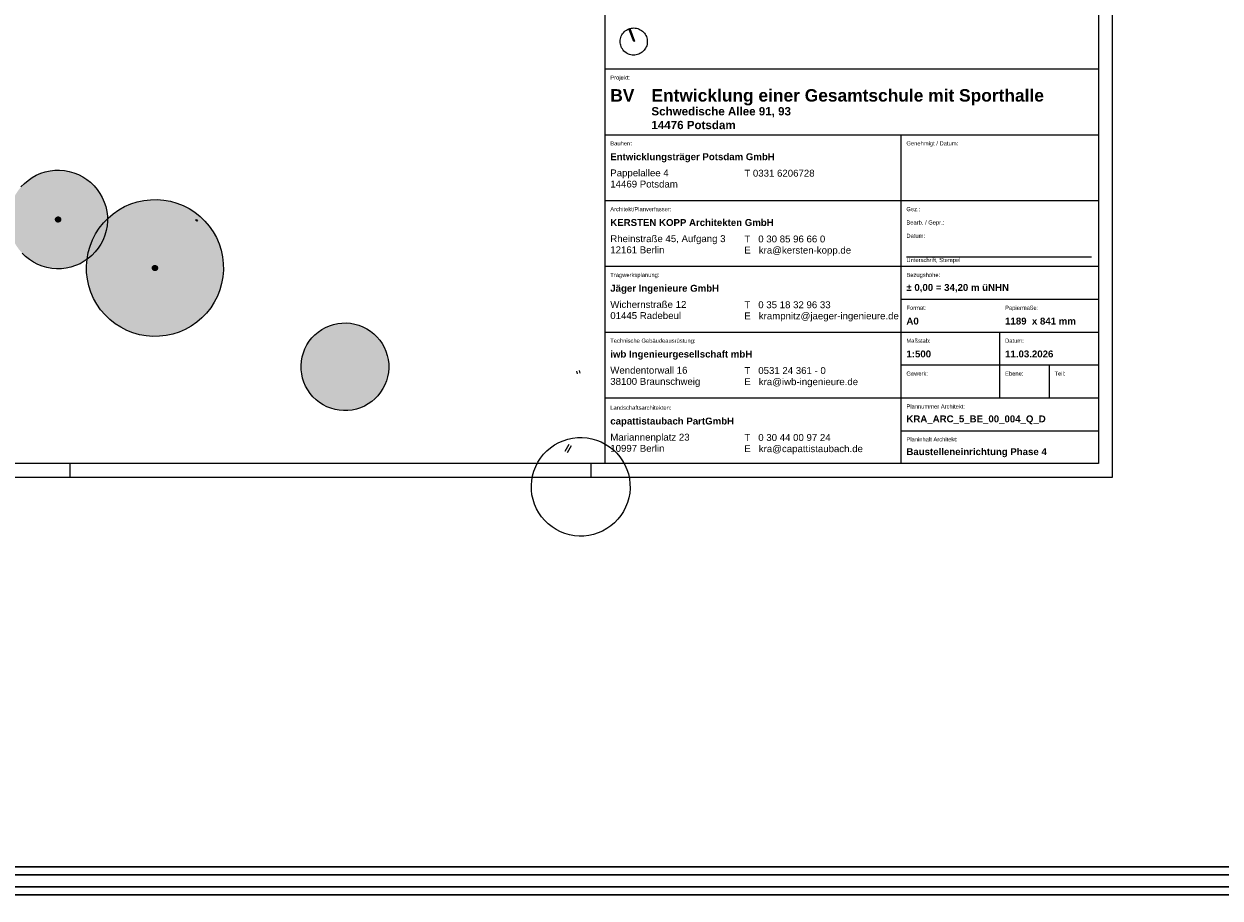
# Model space of a CAD drawing. Header units: metres. Extents: x -5203299 to 2078834, y 245743 to 5816291.
# Tile 213 of 256: x 366655 to 366873, y 5813836 to 5813995. Entities that reach past the tile are written whole.
import ezdxf

# ---------------------------------------------------------------- set-up
doc = ezdxf.new("R2010")
doc.units = ezdxf.units.M
doc.header["$LTSCALE"] = 0.5
doc.linetypes.add('ISO-02 Strichlinie', pattern=[3.81, 3.048, -0.762])
doc.linetypes.add('Linienart-40', pattern=[1.399915, 0.599963, -0.799951])
for name, color, linetype, lineweight, true_color in [('30 -34 Innenwände- 4 Türen_Fenster', 7, 'Continuous', 15, 0x9955ff), ('99.04_Gleisplanung VP 02_23-EB-1236L-A-FAHRKANTE', 150, 'Continuous', 35, 0x007fff), ('99.04_Gleisplanung VP 02_23-EB-1236R-A-FAHRKANTE', 150, 'Continuous', 35, 0x007fff)]:
    doc.layers.add(name, color=color, linetype=linetype, lineweight=lineweight, true_color=true_color)
for name, color, linetype, lineweight in [('70 -74 Zeichnungsblatt- 4 Plankopf Linie', 7, 'Continuous', 13), ('70 -74 Zeichnungsblatt- 5 Plankopf Text', 7, 'Continuous', 18), ('70 -74 Zeichnungsblatt- 6 Plankopf Symbole', 7, 'Continuous', 18), ('70 -76 Zeichnungsblatt -2 Plankopf Text', 7, 'Continuous', 18), ('CS_XREF_Straßenpl-Ausstattung_Maststandort', 7, 'Continuous', 25), ('CS_XREF_Straßenpl-Ausstattung_Muldenzuläufe', 7, 'Continuous', 9), ('CS_XREF_Straßenpl-Bestandsbäume', 7, 'Continuous', 9), ('Keine', 7, 'Continuous', 9)]:
    doc.layers.add(name, color=color, linetype=linetype, lineweight=lineweight)
doc.styles.add('Arial', font='arial.ttf')
doc.styles.add('Arial (bold)', font='arialbd.ttf')

# ---------------------------------------------------------------- blocks, each defined once
blk = doc.blocks.new('Gruppe-1')
at = {"layer": 'CS_XREF_Straßenpl-Ausstattung_Maststandort', "color": 160, "linetype": 'Continuous', "lineweight": 5, "flags": 128}
blk.add_lwpolyline([(366685.97, 5813959.52), (366686.15, 5813959.43), (366686.07, 5813959.25), (366685.89, 5813959.34)], close=True, dxfattribs=at)
blk = doc.blocks.new('Gruppe-5')
at = {"layer": 'CS_XREF_Straßenpl-Bestandsbäume', "color": 160, "linetype": 'Continuous', "lineweight": 5, "flags": 128}
blk.add_lwpolyline([(366764.46, 5813913.96), (366764.73, 5813913.12), (366764.92, 5813912.26), (366765.02, 5813911.38), (366765.04, 5813910.5), (366764.97, 5813909.62), (366764.81, 5813908.75), (366764.57, 5813907.9), (366764.24, 5813907.08), (366763.84, 5813906.29), (366763.36, 5813905.55), (366762.82, 5813904.86), (366762.2, 5813904.22), (366761.53, 5813903.65), (366760.8, 5813903.15), (366760.03, 5813902.72), (366759.22, 5813902.36), (366758.38, 5813902.09), (366757.52, 5813901.9), (366756.64, 5813901.8), (366755.76, 5813901.79), (366754.88, 5813901.86), (366754.01, 5813902.01), (366753.16, 5813902.26), (366752.34, 5813902.58), (366751.55, 5813902.98), (366750.81, 5813903.46), (366750.12, 5813904.01), (366749.48, 5813904.62), (366748.91, 5813905.29), (366748.41, 5813906.02), (366747.98, 5813906.79), (366747.62, 5813907.6), (366747.35, 5813908.44), (366747.16, 5813909.3), (366747.06, 5813910.18), (366747.05, 5813911.06), (366747.12, 5813911.95), (366747.27, 5813912.81), (366747.52, 5813913.66), (366747.84, 5813914.49), (366748.24, 5813915.27), (366748.72, 5813916.01), (366749.27, 5813916.71), (366749.88, 5813917.34), (366750.55, 5813917.91), (366751.28, 5813918.42), (366752.05, 5813918.85), (366752.86, 5813919.2), (366753.7, 5813919.47), (366754.56, 5813919.66), (366755.44, 5813919.76), (366756.32, 5813919.78), (366757.2, 5813919.71), (366758.07, 5813919.55), (366758.92, 5813919.31), (366759.75, 5813918.98), (366760.53, 5813918.58), (366761.27, 5813918.1), (366761.97, 5813917.56), (366762.6, 5813916.94), (366763.17, 5813916.27), (366763.68, 5813915.54), (366764.11, 5813914.77)], close=True, dxfattribs=at)
blk = doc.blocks.new('Gruppe-363')
at = {"layer": 'CS_XREF_Straßenpl-Bestandsbäume', "linetype": 'Continuous', "lineweight": 0}
for points in [[(366669.17, 5813962.73), (366669.44, 5813961.89), (366669.63, 5813961.03), (366669.73, 5813960.15), (366669.74, 5813959.27), (366669.67, 5813958.39), (366669.52, 5813957.52), (366669.27, 5813956.67), (366668.95, 5813955.85), (366668.55, 5813955.06), (366668.07, 5813954.32), (366667.52, 5813953.63), (366666.91, 5813952.99), (366666.24, 5813952.42), (366665.51, 5813951.92), (366664.74, 5813951.49), (366663.93, 5813951.14), (366663.09, 5813950.86), (366662.23, 5813950.68), (366661.35, 5813950.57), (366660.47, 5813950.56), (366659.59, 5813950.63), (366658.72, 5813950.79), (366657.87, 5813951.03), (366657.05, 5813951.35), (366656.26, 5813951.75), (366655.52, 5813952.23), (366654.83, 5813952.78), (366654.19, 5813953.39), (366653.62, 5813954.07), (366653.12, 5813954.79), (366652.69, 5813955.56), (366652.33, 5813956.37), (366652.06, 5813957.21), (366651.87, 5813958.08), (366651.77, 5813958.95), (366651.76, 5813959.83), (366651.83, 5813960.72), (366651.98, 5813961.58), (366652.23, 5813962.43), (366652.55, 5813963.26), (366652.95, 5813964.04), (366653.43, 5813964.78), (366653.98, 5813965.48), (366654.59, 5813966.11), (366655.26, 5813966.68), (366655.99, 5813967.19), (366656.76, 5813967.62), (366657.57, 5813967.97), (366658.41, 5813968.24), (366659.27, 5813968.43), (366660.15, 5813968.53), (366661.03, 5813968.55), (366661.91, 5813968.47), (366662.78, 5813968.32), (366663.63, 5813968.08), (366664.45, 5813967.75), (366665.24, 5813967.35), (366665.98, 5813966.87), (366666.67, 5813966.33), (366667.31, 5813965.71), (366667.88, 5813965.04), (366668.38, 5813964.31), (366668.81, 5813963.54)], [(366690.09, 5813955.12), (366690.46, 5813953.95), (366690.73, 5813952.75), (366690.87, 5813951.53), (366690.89, 5813950.31), (366690.79, 5813949.09), (366690.57, 5813947.88), (366690.24, 5813946.7), (366689.79, 5813945.56), (366689.23, 5813944.47), (366688.57, 5813943.44), (366687.81, 5813942.48), (366686.95, 5813941.6), (366686.02, 5813940.8), (366685.01, 5813940.1), (366683.94, 5813939.51), (366682.82, 5813939.02), (366681.65, 5813938.64), (366680.45, 5813938.38), (366679.24, 5813938.24), (366678.01, 5813938.22), (366676.79, 5813938.31), (366675.58, 5813938.53), (366674.4, 5813938.87), (366673.26, 5813939.32), (366672.17, 5813939.88), (366671.14, 5813940.54), (366670.18, 5813941.3), (366669.3, 5813942.15), (366668.5, 5813943.08), (366667.8, 5813944.09), (366667.21, 5813945.16), (366666.72, 5813946.29), (366666.34, 5813947.45), (366666.08, 5813948.65), (366665.94, 5813949.87), (366665.92, 5813951.09), (366666.02, 5813952.32), (366666.24, 5813953.52), (366666.57, 5813954.7), (366667.02, 5813955.84), (366667.58, 5813956.93), (366668.24, 5813957.96), (366669, 5813958.92), (366669.85, 5813959.81), (366670.79, 5813960.6), (366671.79, 5813961.3), (366672.86, 5813961.9), (366673.99, 5813962.39), (366675.15, 5813962.76), (366676.35, 5813963.02), (366677.57, 5813963.16), (366678.8, 5813963.19), (366680.02, 5813963.09), (366681.22, 5813962.87), (366682.4, 5813962.53), (366683.54, 5813962.09), (366684.63, 5813961.53), (366685.67, 5813960.86), (366686.63, 5813960.1), (366687.51, 5813959.25), (366688.3, 5813958.32), (366689, 5813957.31), (366689.6, 5813956.24)], [(366661.19, 5813959.71), (366661.2, 5813959.67), (366661.21, 5813959.63), (366661.21, 5813959.58), (366661.21, 5813959.54), (366661.21, 5813959.49), (366661.2, 5813959.45), (366661.19, 5813959.4), (366661.17, 5813959.36), (366661.15, 5813959.32), (366661.13, 5813959.28), (366661.1, 5813959.25), (366661.07, 5813959.21), (366661.03, 5813959.18), (366661, 5813959.16), (366660.96, 5813959.14), (366660.92, 5813959.12), (366660.87, 5813959.1), (366660.83, 5813959.1), (366660.78, 5813959.09), (366660.74, 5813959.09), (366660.69, 5813959.09), (366660.65, 5813959.1), (366660.61, 5813959.11), (366660.56, 5813959.13), (366660.52, 5813959.15), (366660.48, 5813959.18), (366660.45, 5813959.2), (366660.42, 5813959.23), (366660.39, 5813959.27), (366660.36, 5813959.31), (366660.34, 5813959.35), (366660.32, 5813959.39), (366660.31, 5813959.43), (366660.3, 5813959.47), (366660.29, 5813959.52), (366660.29, 5813959.57), (366660.3, 5813959.61), (366660.3, 5813959.66), (366660.32, 5813959.7), (366660.33, 5813959.74), (366660.35, 5813959.78), (366660.38, 5813959.82), (366660.41, 5813959.85), (366660.44, 5813959.89), (366660.47, 5813959.92), (366660.51, 5813959.94), (366660.55, 5813959.96), (366660.59, 5813959.98), (366660.63, 5813960), (366660.68, 5813960.01), (366660.72, 5813960.01), (366660.77, 5813960.01), (366660.81, 5813960.01), (366660.86, 5813960), (366660.9, 5813959.99), (366660.94, 5813959.97), (366660.98, 5813959.95), (366661.02, 5813959.93), (366661.06, 5813959.9), (366661.09, 5813959.87), (366661.12, 5813959.83), (366661.14, 5813959.8), (366661.17, 5813959.76)], [(366678.84, 5813950.86), (366678.85, 5813950.82), (366678.86, 5813950.78), (366678.86, 5813950.73), (366678.87, 5813950.69), (366678.86, 5813950.64), (366678.85, 5813950.6), (366678.84, 5813950.55), (366678.82, 5813950.51), (366678.8, 5813950.47), (366678.78, 5813950.43), (366678.75, 5813950.4), (366678.72, 5813950.36), (366678.69, 5813950.33), (366678.65, 5813950.31), (366678.61, 5813950.29), (366678.57, 5813950.27), (366678.52, 5813950.26), (366678.48, 5813950.25), (366678.43, 5813950.24), (366678.39, 5813950.24), (366678.34, 5813950.24), (366678.3, 5813950.25), (366678.26, 5813950.26), (366678.21, 5813950.28), (366678.17, 5813950.3), (366678.14, 5813950.33), (366678.1, 5813950.35), (366678.07, 5813950.38), (366678.04, 5813950.42), (366678.01, 5813950.46), (366677.99, 5813950.5), (366677.97, 5813950.54), (366677.96, 5813950.58), (366677.95, 5813950.63), (366677.94, 5813950.67), (366677.94, 5813950.72), (366677.95, 5813950.76), (366677.95, 5813950.81), (366677.97, 5813950.85), (366677.98, 5813950.89), (366678, 5813950.93), (366678.03, 5813950.97), (366678.06, 5813951), (366678.09, 5813951.04), (366678.12, 5813951.07), (366678.16, 5813951.09), (366678.2, 5813951.11), (366678.24, 5813951.13), (366678.28, 5813951.15), (366678.33, 5813951.16), (366678.37, 5813951.16), (366678.42, 5813951.16), (366678.46, 5813951.16), (366678.51, 5813951.15), (366678.55, 5813951.14), (366678.59, 5813951.12), (366678.63, 5813951.1), (366678.67, 5813951.08), (366678.71, 5813951.05), (366678.74, 5813951.02), (366678.77, 5813950.98), (366678.8, 5813950.95), (366678.82, 5813950.91)], [(366720.53, 5813935.51), (366720.77, 5813934.76), (366720.94, 5813933.99), (366721.03, 5813933.21), (366721.04, 5813932.43), (366720.98, 5813931.65), (366720.84, 5813930.87), (366720.63, 5813930.12), (366720.34, 5813929.39), (366719.98, 5813928.69), (366719.56, 5813928.03), (366719.07, 5813927.41), (366718.52, 5813926.85), (366717.93, 5813926.34), (366717.28, 5813925.89), (366716.6, 5813925.51), (366715.88, 5813925.2), (366715.13, 5813924.95), (366714.36, 5813924.79), (366713.58, 5813924.7), (366712.8, 5813924.68), (366712.01, 5813924.75), (366711.24, 5813924.89), (366710.49, 5813925.1), (366709.76, 5813925.39), (366709.06, 5813925.75), (366708.4, 5813926.17), (366707.78, 5813926.66), (366707.22, 5813927.2), (366706.71, 5813927.8), (366706.26, 5813928.45), (366705.88, 5813929.13), (366705.56, 5813929.85), (366705.32, 5813930.6), (366705.16, 5813931.37), (366705.07, 5813932.15), (366705.05, 5813932.93), (366705.11, 5813933.71), (366705.25, 5813934.49), (366705.47, 5813935.24), (366705.76, 5813935.97), (366706.11, 5813936.67), (366706.54, 5813937.33), (366707.03, 5813937.95), (366707.57, 5813938.51), (366708.17, 5813939.02), (366708.81, 5813939.47), (366709.5, 5813939.85), (366710.22, 5813940.16), (366710.97, 5813940.4), (366711.73, 5813940.57), (366712.51, 5813940.66), (366713.3, 5813940.68), (366714.08, 5813940.61), (366714.85, 5813940.47), (366715.61, 5813940.26), (366716.34, 5813939.97), (366717.04, 5813939.61), (366717.7, 5813939.19), (366718.31, 5813938.7), (366718.88, 5813938.16), (366719.39, 5813937.56), (366719.84, 5813936.91), (366720.22, 5813936.23)]]:
    blk.add_hatch(color=7, dxfattribs=at).paths.add_polyline_path(points)
at = {"layer": 'CS_XREF_Straßenpl-Bestandsbäume', "flags": 128}
blk.add_lwpolyline([(366653.98, 5813965.48), (366654.59, 5813966.11), (366655.26, 5813966.68), (366655.99, 5813967.19), (366656.76, 5813967.62), (366657.57, 5813967.97), (366658.41, 5813968.24), (366659.27, 5813968.43), (366660.15, 5813968.53), (366661.03, 5813968.55), (366661.91, 5813968.47), (366662.78, 5813968.32), (366663.63, 5813968.08), (366664.45, 5813967.75), (366665.24, 5813967.35), (366665.98, 5813966.87), (366666.67, 5813966.33), (366667.31, 5813965.71), (366667.88, 5813965.04), (366668.38, 5813964.31), (366668.81, 5813963.54), (366669.17, 5813962.73), (366669.44, 5813961.89), (366669.63, 5813961.03), (366669.73, 5813960.15), (366669.74, 5813959.27), (366669.67, 5813958.39), (366669.52, 5813957.52), (366669.27, 5813956.67), (366668.95, 5813955.85), (366668.55, 5813955.06), (366668.07, 5813954.32), (366667.52, 5813953.63), (366666.91, 5813952.99), (366666.24, 5813952.42), (366665.51, 5813951.92), (366664.74, 5813951.49), (366663.93, 5813951.14), (366663.09, 5813950.86), (366662.23, 5813950.68), (366661.35, 5813950.57), (366660.47, 5813950.56), (366659.59, 5813950.63), (366658.72, 5813950.79), (366657.87, 5813951.03), (366657.05, 5813951.35), (366656.26, 5813951.75), (366655.52, 5813952.23), (366654.83, 5813952.78), (366654.19, 5813953.39)], dxfattribs=at)
for points in [[(366690.09, 5813955.12), (366690.46, 5813953.95), (366690.73, 5813952.75), (366690.87, 5813951.53), (366690.89, 5813950.31), (366690.79, 5813949.09), (366690.57, 5813947.88), (366690.24, 5813946.7), (366689.79, 5813945.56), (366689.23, 5813944.47), (366688.57, 5813943.44), (366687.81, 5813942.48), (366686.95, 5813941.6), (366686.02, 5813940.8), (366685.01, 5813940.1), (366683.94, 5813939.51), (366682.82, 5813939.02), (366681.65, 5813938.64), (366680.45, 5813938.38), (366679.24, 5813938.24), (366678.01, 5813938.22), (366676.79, 5813938.31), (366675.58, 5813938.53), (366674.4, 5813938.87), (366673.26, 5813939.32), (366672.17, 5813939.88), (366671.14, 5813940.54), (366670.18, 5813941.3), (366669.3, 5813942.15), (366668.5, 5813943.08), (366667.8, 5813944.09), (366667.21, 5813945.16), (366666.72, 5813946.29), (366666.34, 5813947.45), (366666.08, 5813948.65), (366665.94, 5813949.87), (366665.92, 5813951.09), (366666.02, 5813952.32), (366666.24, 5813953.52), (366666.57, 5813954.7), (366667.02, 5813955.84), (366667.58, 5813956.93), (366668.24, 5813957.96), (366669, 5813958.92), (366669.85, 5813959.81), (366670.79, 5813960.6), (366671.79, 5813961.3), (366672.86, 5813961.9), (366673.99, 5813962.39), (366675.15, 5813962.76), (366676.35, 5813963.02), (366677.57, 5813963.16), (366678.8, 5813963.19), (366680.02, 5813963.09), (366681.22, 5813962.87), (366682.4, 5813962.53), (366683.54, 5813962.09), (366684.63, 5813961.53), (366685.67, 5813960.86), (366686.63, 5813960.1), (366687.51, 5813959.25), (366688.3, 5813958.32), (366689, 5813957.31), (366689.6, 5813956.24)], [(366661.19, 5813959.71), (366661.2, 5813959.67), (366661.21, 5813959.63), (366661.21, 5813959.58), (366661.21, 5813959.54), (366661.21, 5813959.49), (366661.2, 5813959.45), (366661.19, 5813959.4), (366661.17, 5813959.36), (366661.15, 5813959.32), (366661.13, 5813959.28), (366661.1, 5813959.25), (366661.07, 5813959.21), (366661.03, 5813959.18), (366661, 5813959.16), (366660.96, 5813959.14), (366660.92, 5813959.12), (366660.87, 5813959.1), (366660.83, 5813959.1), (366660.78, 5813959.09), (366660.74, 5813959.09), (366660.69, 5813959.09), (366660.65, 5813959.1), (366660.61, 5813959.11), (366660.56, 5813959.13), (366660.52, 5813959.15), (366660.48, 5813959.18), (366660.45, 5813959.2), (366660.42, 5813959.23), (366660.39, 5813959.27), (366660.36, 5813959.31), (366660.34, 5813959.35), (366660.32, 5813959.39), (366660.31, 5813959.43), (366660.3, 5813959.47), (366660.29, 5813959.52), (366660.29, 5813959.57), (366660.3, 5813959.61), (366660.3, 5813959.66), (366660.32, 5813959.7), (366660.33, 5813959.74), (366660.35, 5813959.78), (366660.38, 5813959.82), (366660.41, 5813959.85), (366660.44, 5813959.89), (366660.47, 5813959.92), (366660.51, 5813959.94), (366660.55, 5813959.96), (366660.59, 5813959.98), (366660.63, 5813960), (366660.68, 5813960.01), (366660.72, 5813960.01), (366660.77, 5813960.01), (366660.81, 5813960.01), (366660.86, 5813960), (366660.9, 5813959.99), (366660.94, 5813959.97), (366660.98, 5813959.95), (366661.02, 5813959.93), (366661.06, 5813959.9), (366661.09, 5813959.87), (366661.12, 5813959.83), (366661.14, 5813959.8), (366661.17, 5813959.76)], [(366678.84, 5813950.86), (366678.85, 5813950.82), (366678.86, 5813950.78), (366678.86, 5813950.73), (366678.87, 5813950.69), (366678.86, 5813950.64), (366678.85, 5813950.6), (366678.84, 5813950.55), (366678.82, 5813950.51), (366678.8, 5813950.47), (366678.78, 5813950.43), (366678.75, 5813950.4), (366678.72, 5813950.36), (366678.69, 5813950.33), (366678.65, 5813950.31), (366678.61, 5813950.29), (366678.57, 5813950.27), (366678.52, 5813950.26), (366678.48, 5813950.25), (366678.43, 5813950.24), (366678.39, 5813950.24), (366678.34, 5813950.24), (366678.3, 5813950.25), (366678.26, 5813950.26), (366678.21, 5813950.28), (366678.17, 5813950.3), (366678.14, 5813950.33), (366678.1, 5813950.35), (366678.07, 5813950.38), (366678.04, 5813950.42), (366678.01, 5813950.46), (366677.99, 5813950.5), (366677.97, 5813950.54), (366677.96, 5813950.58), (366677.95, 5813950.63), (366677.94, 5813950.67), (366677.94, 5813950.72), (366677.95, 5813950.76), (366677.95, 5813950.81), (366677.97, 5813950.85), (366677.98, 5813950.89), (366678, 5813950.93), (366678.03, 5813950.97), (366678.06, 5813951), (366678.09, 5813951.04), (366678.12, 5813951.07), (366678.16, 5813951.09), (366678.2, 5813951.11), (366678.24, 5813951.13), (366678.28, 5813951.15), (366678.33, 5813951.16), (366678.37, 5813951.16), (366678.42, 5813951.16), (366678.46, 5813951.16), (366678.51, 5813951.15), (366678.55, 5813951.14), (366678.59, 5813951.12), (366678.63, 5813951.1), (366678.67, 5813951.08), (366678.71, 5813951.05), (366678.74, 5813951.02), (366678.77, 5813950.98), (366678.8, 5813950.95), (366678.82, 5813950.91)], [(366720.53, 5813935.51), (366720.77, 5813934.76), (366720.94, 5813933.99), (366721.03, 5813933.21), (366721.04, 5813932.43), (366720.98, 5813931.65), (366720.84, 5813930.87), (366720.63, 5813930.12), (366720.34, 5813929.39), (366719.98, 5813928.69), (366719.56, 5813928.03), (366719.07, 5813927.41), (366718.52, 5813926.85), (366717.93, 5813926.34), (366717.28, 5813925.89), (366716.6, 5813925.51), (366715.88, 5813925.2), (366715.13, 5813924.95), (366714.36, 5813924.79), (366713.58, 5813924.7), (366712.8, 5813924.68), (366712.01, 5813924.75), (366711.24, 5813924.89), (366710.49, 5813925.1), (366709.76, 5813925.39), (366709.06, 5813925.75), (366708.4, 5813926.17), (366707.78, 5813926.66), (366707.22, 5813927.2), (366706.71, 5813927.8), (366706.26, 5813928.45), (366705.88, 5813929.13), (366705.56, 5813929.85), (366705.32, 5813930.6), (366705.16, 5813931.37), (366705.07, 5813932.15), (366705.05, 5813932.93), (366705.11, 5813933.71), (366705.25, 5813934.49), (366705.47, 5813935.24), (366705.76, 5813935.97), (366706.11, 5813936.67), (366706.54, 5813937.33), (366707.03, 5813937.95), (366707.57, 5813938.51), (366708.17, 5813939.02), (366708.81, 5813939.47), (366709.5, 5813939.85), (366710.22, 5813940.16), (366710.97, 5813940.4), (366711.73, 5813940.57), (366712.51, 5813940.66), (366713.3, 5813940.68), (366714.08, 5813940.61), (366714.85, 5813940.47), (366715.61, 5813940.26), (366716.34, 5813939.97), (366717.04, 5813939.61), (366717.7, 5813939.19), (366718.31, 5813938.7), (366718.88, 5813938.16), (366719.39, 5813937.56), (366719.84, 5813936.91), (366720.22, 5813936.23)]]:
    blk.add_lwpolyline(points, close=True, dxfattribs=at)
blk = doc.blocks.new('_25-01-10_187 KRA_CS_LP4_Außenanlagenplan (3D)')
at = {"layer": 'CS_XREF_Straßenpl-Ausstattung_Muldenzuläufe', "lineweight": 9}
for p, q in [((366755.29, 5813931.89), (366755.41, 5813931.4)), ((366755.78, 5813932.02), (366755.9, 5813931.53)), ((366753.23, 5813917.28), (366753.96, 5813918.59)), ((366753.66, 5813917.03), (366754.39, 5813918.33))]:
    blk.add_line(p, q, dxfattribs=at)
at = {"layer": 'CS_XREF_Straßenpl-Ausstattung_Maststandort'}
blk.add_blockref('Gruppe-1', (0, 0), dxfattribs=at)
at = {"layer": 'CS_XREF_Straßenpl-Bestandsbäume', "color": 7}
blk.add_blockref('Gruppe-363', (0, 0), dxfattribs=at)
at = {"layer": 'CS_XREF_Straßenpl-Bestandsbäume'}
blk.add_blockref('Gruppe-5', (0, 0), dxfattribs=at)
blk = doc.blocks.new('Gruppe-12350')
at = {"layer": '70 -74 Zeichnungsblatt- 4 Plankopf Linie'}
for p, q in [((0.40945, -0.12334), (0.40945, -0.4155)), ((0.58945, -0.1235), (0.58945, -0.4155)), ((0.40945, -0.2715), (0.58945, -0.2715)), ((0.40945, -0.2955), (0.58945, -0.2955)), ((0.51745, -0.2955), (0.51745, -0.4155)), ((0.40945, -0.3195), (0.58945, -0.3195)), ((0.40945, -0.3435), (0.58945, -0.3435)), ((0.51745, -0.3555), (0.58945, -0.3555)), ((0.40945, -0.3675), (0.58945, -0.3675)), ((0.55345, -0.3675), (0.55345, -0.3795)), ((0.51745, -0.3795), (0.58945, -0.3795)), ((0.55345, -0.3795), (0.55345, -0.3915)), ((0.57145, -0.3795), (0.57145, -0.3915)), ((0.40945, -0.3915), (0.58945, -0.3915)), ((0.58945, -0.3915), (0.58945, -0.4035)), ((0.51745, -0.4035), (0.58945, -0.4035))]:
    blk.add_line(p, q, dxfattribs=at)
at = {"layer": '70 -74 Zeichnungsblatt- 4 Plankopf Linie', "linetype": 'Linienart-40', "lineweight": 13, "transparency": 33554687}
blk.add_line((0.51945, -0.34007), (0.58694, -0.34007), dxfattribs=at)
at = {"layer": '70 -74 Zeichnungsblatt- 5 Plankopf Text', "attachment_point": 1}
for s, insert, char_height, line_spacing_factor, style in [('Projekt:', (0.41145, -0.27389), 0.00151, 0.970891, 'Arial'), ('BV', (0.41145, -0.27887), 0.004531, 0.996218, 'Arial (bold)'), ('Genehmigt / Datum:', (0.51945, -0.29789), 0.0015105, 0.970891, 'Arial'), ('Entwicklungsträger Potsdam GmbH', (0.41145, -0.30226), 0.0025172, 0.996218, 'Arial (bold)'), ('Pappelallee 4\\P14469 Potsdam', (0.41145, -0.30816), 0.0025172, 0.970891, 'Arial'), ('T 0331 6206728', (0.46034, -0.30827), 0.0025172, 0.970891, 'Arial'), ('Architekt/Planverfasser:', (0.41145, -0.32189), 0.0015105, 0.970891, 'Arial'), ('Gez.:', (0.51945, -0.32189), 0.00151, 0.970891, 'Arial'), ('KERSTEN KOPP Architekten GmbH', (0.41145, -0.32626), 0.0025172, 0.996218, 'Arial (bold)'), ('Bearb. / Gepr.:', (0.51945, -0.32676), 0.0015105, 0.970891, 'Arial'), ('Rheinstraße 45, Aufgang 3\\P12161 Berlin', (0.41145, -0.33216), 0.0025172, 0.970891, 'Arial'), ('T   0 30 85 96 66 0\\PE   kra@kersten-kopp.de', (0.46034, -0.33227), 0.0025172, 0.970891, 'Arial'), ('Datum:', (0.51945, -0.33163), 0.00151, 0.970891, 'Arial'), ('Unterschrift, Stempel', (0.51945, -0.34046), 0.0015105, 0.970891, 'Arial'), ('Tragwerksplanung:', (0.41145, -0.34589), 0.0015105, 0.970891, 'Arial'), ('Bezugshöhe:', (0.51945, -0.34589), 0.0015105, 0.970891, 'Arial'), ('Jäger Ingenieure GmbH', (0.41145, -0.35026), 0.0025172, 0.996218, 'Arial (bold)'), ('Wichernstraße 12\\P01445 Radebeul', (0.41145, -0.35616), 0.0025172, 0.970891, 'Arial'), ('T   0 35 18 32 96 33\\PE   krampnitz@jaeger-ingenieure.de', (0.46034, -0.35627), 0.0025172, 0.970891, 'Arial'), ('Format:', (0.51945, -0.35789), 0.00151, 0.970891, 'Arial'), ('Papiermaße:', (0.55545, -0.35789), 0.0015105, 0.970891, 'Arial'), ('Technische Gebäudeausrüstung:', (0.41145, -0.36989), 0.0015105, 0.970891, 'Arial'), ('Maßstab:', (0.51945, -0.36989), 0.00151, 0.970891, 'Arial'), ('Datum:', (0.55545, -0.36989), 0.00151, 0.970891, 'Arial'), ('iwb Ingenieurgesellschaft mbH', (0.41145, -0.37426), 0.0025172, 0.996218, 'Arial (bold)'), ('Wendentorwall 16\\P38100 Braunschweig', (0.41145, -0.38016), 0.0025172, 0.970891, 'Arial'), ('T   0531 24 361 - 0\\PE   kra@iwb-ingenieure.de', (0.46034, -0.38027), 0.0025172, 0.970891, 'Arial'), ('Gewerk:', (0.51945, -0.38189), 0.00151, 0.970891, 'Arial'), ('Ebene:', (0.55545, -0.38189), 0.00151, 0.970891, 'Arial'), ('Teil:', (0.57345, -0.38189), 0.00151, 0.970891, 'Arial'), ('Landschaftsarchitekten:', (0.41145, -0.39433), 0.0015105, 0.970891, 'Arial'), ('Plannummer Architekt:', (0.51945, -0.39389), 0.0015105, 0.970891, 'Arial'), ('capattistaubach PartGmbH', (0.41145, -0.3987), 0.0025172, 0.996218, 'Arial (bold)'), ('Mariannenplatz 23\\P10997 Berlin', (0.41145, -0.40459), 0.0025172, 0.970891, 'Arial'), ('T   0 30 44 00 97 24\\PE   kra@capattistaubach.de', (0.46034, -0.40471), 0.0025172, 0.970891, 'Arial'), ('Planinhalt Architekt:', (0.51945, -0.40589), 0.0015105, 0.970891, 'Arial')]:
    blk.add_mtext(s, dxfattribs=dict(at, insert=insert, char_height=char_height, line_spacing_factor=line_spacing_factor, style=style))
at = {"layer": '70 -74 Zeichnungsblatt- 5 Plankopf Text', "line_spacing_factor": 0.996218, "style": 'Arial (bold)'}
for s, insert, char_height, width, attachment_point in [('Entwicklung einer Gesamtschule mit Sporthalle', (0.42645, -0.27887), 0.004531, 0.1612116, 1), ('Schwedische Allee 91, 93\\P14476 Potsdam', (0.42645, -0.28542), 0.0030207, 0.089, 1), ('± 0,00 = 34,20 m üNHN', (0.51945, -0.3515), 0.0025172, 0.068, 4), ('A0', (0.51945, -0.3635), 0.002517, 0.032, 4), ('1189  x 841 mm', (0.55545, -0.3635), 0.0025172, 0.032, 4), ('1:500', (0.51945, -0.3755), 0.002517, 0.068, 4), ('11.03.2026', (0.55545, -0.3755), 0.002517, 0.0268028, 4), ('KRA_ARC_5_BE_00_004_Q_D', (0.51945, -0.39952), 0.0025172, 0.0682872, 4), ('Baustelleneinrichtung Phase 4', (0.51945, -0.41152), 0.0025172, 0.0682872, 4)]:
    blk.add_mtext(s, dxfattribs=dict(at, insert=insert, char_height=char_height, width=width, attachment_point=attachment_point))
at = {"layer": '70 -76 Zeichnungsblatt -2 Plankopf Text', "insert": (0.41145, -0.29789), "char_height": 0.00151, "attachment_point": 1, "line_spacing_factor": 0.970891, "style": 'Arial'}
blk.add_mtext('Bauherr:', dxfattribs=at)
blk = doc.blocks.new('Nordpfeil 01')
at = {"layer": '70 -74 Zeichnungsblatt- 6 Plankopf Symbole', "linetype": 'Continuous', "lineweight": 0}
blk.add_hatch(color=7, dxfattribs=at).paths.add_polyline_path([(0, 0.00706), (0.00045, 0.00706), (0.00045, 0), (0, 0)])
at = {"layer": '70 -74 Zeichnungsblatt- 6 Plankopf Symbole', "lineweight": 25, "flags": 128}
for points in [[(-0.00194, -0.00681), (-0.00259, -0.00658), (-0.00323, -0.0063), (-0.00383, -0.00595), (-0.00439, -0.00555), (-0.00492, -0.00509), (-0.00539, -0.00458), (-0.00581, -0.00403), (-0.00618, -0.00344), (-0.00649, -0.00282), (-0.00673, -0.00217), (-0.00691, -0.0015), (-0.00703, -0.00081), (-0.00707, -0.00012), (-0.00705, 0.00057), (-0.00696, 0.00126), (-0.00681, 0.00194), (-0.00658, 0.00259), (-0.0063, 0.00323), (-0.00595, 0.00383), (-0.00555, 0.00439), (-0.00509, 0.00492), (-0.00458, 0.00539), (-0.00403, 0.00581), (-0.00344, 0.00618), (-0.00282, 0.00649), (-0.00217, 0.00673), (-0.0015, 0.00691), (-0.00081, 0.00703), (-0.00012, 0.00707), (0.00057, 0.00705), (0.00126, 0.00696), (0.00194, 0.00681), (0.00259, 0.00658), (0.00323, 0.0063), (0.00383, 0.00595), (0.00439, 0.00555), (0.00492, 0.00509), (0.00539, 0.00458), (0.00581, 0.00403), (0.00618, 0.00344), (0.00649, 0.00282), (0.00673, 0.00217), (0.00691, 0.0015), (0.00703, 0.00081), (0.00707, 0.00012), (0.00705, -0.00057), (0.00696, -0.00126), (0.00681, -0.00194), (0.00658, -0.00259), (0.0063, -0.00323), (0.00595, -0.00383), (0.00555, -0.00439), (0.00509, -0.00492), (0.00458, -0.00539), (0.00403, -0.00581), (0.00344, -0.00618), (0.00282, -0.00649), (0.00217, -0.00673), (0.0015, -0.00691), (0.00081, -0.00703), (0.00012, -0.00707), (-0.00057, -0.00705), (-0.00126, -0.00696)], [(0, 0.00706), (0.00045, 0.00706), (0.00045, 0), (0, 0)]]:
    blk.add_lwpolyline(points, close=True, dxfattribs=at)
blk = doc.blocks.new('Plankopf')
at = {"layer": '70 -74 Zeichnungsblatt- 4 Plankopf Linie', "color": 7, "linetype": 'ISO-02 Strichlinie', "lineweight": 5, "transparency": 33554687}
for p, q in [((0.2145, -0.4205), (0.2145, -0.4155)), ((0.4045, -0.4205), (0.4045, -0.4155))]:
    blk.add_line(p, q, dxfattribs=at)
at = {"layer": '70 -74 Zeichnungsblatt- 4 Plankopf Linie', "color": 7, "transparency": 33554687}
blk.add_blockref('Gruppe-12350', (0, 0), dxfattribs=at)
at = {"layer": '70 -74 Zeichnungsblatt- 4 Plankopf Linie', "color": 0, "flags": 1}
for tag in ['Approval', 'Approval', 'Approval', 'Approval', 'Approval', 'AR_Genehmigt_-_Datum', 'Auto_Generate_Page_Number', 'Auto_Total_Num_Sheets', 'Auftraggeber', 'Auftraggeber_Zusatz_-1-', 'Auftraggeber_Zusatz_-2-', 'Architekt', 'Architekt_Zusatz_-1-', 'Architekt_Zusatz_-2-', 'Approval', 'Current_Plot_Date', 'Scale', 'Sheet_Number', 'Sheet_Title', 'Teil', 'Gewerk', 'Total_Num_Sheets', 'Tragwerksplanung', 'Tragwerksplanung_Zusatz_-1-', 'Tragwerksplanung_Zusatz_-2-', 'Geschäftszeichen', 'Zone', 'Zone', 'Zone', 'Zone', 'Zone', 'Status', 'TGA', 'TGA_Zusatz_-1-', 'TGA_Zusatz_-2-', 'Zone', 'Number', 'Publish_Date', 'Number', 'Publish_Date', 'Number', 'Publish_Date', 'Number', 'Publish_Date', 'Number', 'Publish_Date', 'Planungsgrundlagen', 'Plot_Date_Format', 'BH_Genehmigt_-_Datum', 'Papiermaße', 'Ebene', 'Page_Number', 'Plannummer_Fachplaner', 'File_Name', 'File_Name_Include_Path', 'Projektname_Zusatz', 'Project_Address', 'Landschaftsarchitekt', 'Landschaftsarchitekten_Zusatz-1-', 'Landschaftsarchitekten_Zusatz_-2-', 'Höhe_üNHN', 'Leistungsphase', 'Number', 'Publish_Date', 'Recipients', 'Recipients', 'Recipients', 'Recipients', 'Recipients', 'Project_Date', 'Project_ID', 'Project_Name', 'Recipients', 'Date', 'Note', 'Date', 'Note', 'Date', 'Note', 'Date', 'Note', 'Date', 'Note', 'Format', 'Date', 'Date', 'Note']:
    blk.add_attdef(tag, (-0.5945, -0.4205), '', height=0.00018, dxfattribs=at)
at = {"layer": '70 -74 Zeichnungsblatt- 4 Plankopf Linie', "transparency": 33554687, "flags": 128}
for points in [[(-0.5945, 0.4205), (0.5945, 0.4205), (0.5945, -0.4205), (-0.5945, -0.4205)], [(-0.5745, -0.4155), (-0.5745, 0.4155), (0.5895, 0.4155), (0.5895, -0.4155)]]:
    blk.add_lwpolyline(points, close=True, dxfattribs=at)
at = {"layer": '70 -74 Zeichnungsblatt- 4 Plankopf Linie', "color": 7, "transparency": 33554687, "xscale": 0.7000000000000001, "yscale": 0.7000000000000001, "zscale": 0.7000000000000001, "rotation": 20.7}
blk.add_blockref('Nordpfeil 01', (0.42, -0.2615), dxfattribs=at)
blk = doc.blocks.new('_23-07-06_Massenplan_TB_Weiterführende Schule-2 (3D)')
at = {"layer": '99.04_Gleisplanung VP 02_23-EB-1236L-A-FAHRKANTE', "flags": 128}
for points in [[(562.05, 13.23), (-195.68, 13.28), (-195.68, 13.28, -0.005965), (-243.4, 13.85), (-243.4, 13.85), (-243.4, 13.85), (-544.46, 21.05, -0.000153)], [(562.05, 14.66), (-195.68, 14.71, -0.005965), (-243.37, 15.28), (-544.42, 22.49)]]:
    blk.add_lwpolyline(points, format="xyb", dxfattribs=at)
at = {"layer": '99.04_Gleisplanung VP 02_23-EB-1236R-A-FAHRKANTE', "flags": 128}
for points in [[(563.02, 18.31), (-195.63, 18.36), (-195.63, 18.36, -0.005965), (-243.33, 18.93), (-544.41, 26.14)], [(563.02, 16.88), (-195.63, 16.93, -0.005965), (-243.36, 17.5), (-544.44, 24.7)]]:
    blk.add_lwpolyline(points, format="xyb", dxfattribs=at)

msp = doc.modelspace()

# ---------------------------------------------------------------- block references
at = {"layer": '30 -34 Innenwände- 4 Türen_Fenster', "color": 1}
msp.add_blockref('_25-01-10_187 KRA_CS_LP4_Außenanlagenplan (3D)', (0, 0), dxfattribs=at)

# ---------------------------------------------------------------- next in the draw order: block references
at = {"layer": '70 -74 Zeichnungsblatt- 4 Plankopf Linie', "xscale": 500, "yscale": 500, "zscale": 500}
msp.add_blockref('Plankopf', (366555.71, 5814122.76), dxfattribs=at)

# ---------------------------------------------------------------- next in the draw order: block references
at = {"layer": 'Keine', "color": 1}
msp.add_blockref('_23-07-06_Massenplan_TB_Weiterführende Schule-2 (3D)', (366702.72, 5813823.08), dxfattribs=at)

doc.saveas('drawing.dxf')
